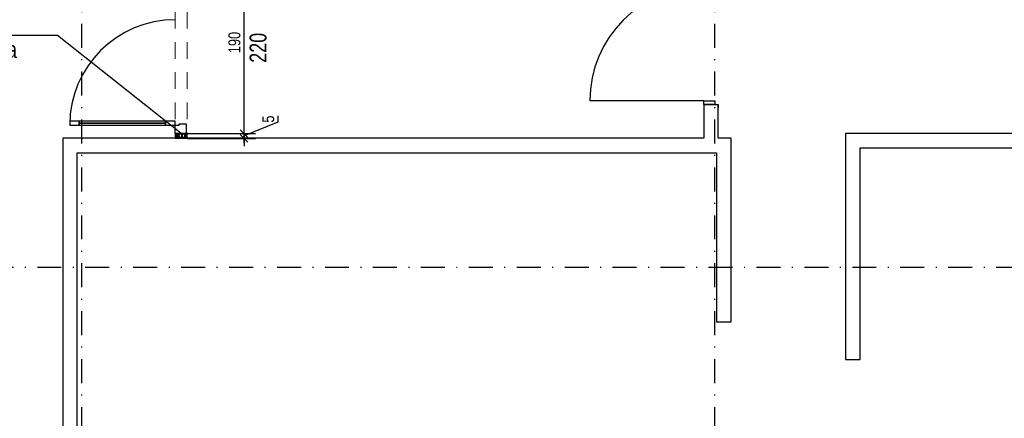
# Model space of a CAD drawing. Header units: metres. Extents: x -6509 to 204, y 32 to 4903.
# Tile 4 of 15: x -4665 to -3638, y 1718 to 2134. Entities that reach past the tile are written whole.
import ezdxf

# ---------------------------------------------------------------- set-up
doc = ezdxf.new("R2010")
doc.units = ezdxf.units.M
doc.header["$LTSCALE"] = 50
doc.header["$MEASUREMENT"] = 0
doc.linetypes.add('DO', pattern=[1, 0.5, -0.24, 0.02, -0.24])
doc.linetypes.add('DP', pattern=[0.63, 0.35, -0.28])
for name, color, linetype in [('BZ_odn', 1, 'Continuous'), ('BZ_osd', 1, 'DO'), ('BZ_txs', 2, 'Continuous'), ('BZ_wym', 1, 'Continuous'), ('k3_projektowane sciany', 2, 'DP'), ('k3_sciany istn', 1, 'DP')]:
    doc.layers.add(name, color=color, linetype=linetype)
doc.styles.add('BIKTS', font='bikromsw.shx', dxfattribs={"width": 0.8})
doc.styles.add('BIKWYM', font='bikromsw.shx', dxfattribs={"width": 0.8})
doc.dimstyles.new('BZ_BGR_50', dxfattribs={"dimscale": 0.5, "dimtxt": 25, "dimasz": 1.666667, "dimexe": 0, "dimexo": 0, "dimgap": 0, "dimtad": 0, "dimdec": 1, "dimrnd": 0.5, "dimzin": 9, "dimdsep": 46, "dimtxsty": 'BIKWYM', "dimblk": 'NONE', "dimcen": 0, "dimse1": 1, "dimse2": 1, "dimclrd": 256, "dimclre": 256, "dimclrt": 7, "dimadec": 0, "dimazin": 0, "dimtfac": 0.033333, "dimtdec": 1, "dimtmove": 0, "dimatfit": 3, "dimldrblk": 'NONE', "dimfxl": 1, "dimtvp": 0.8, "dimtolj": 1, "dimarcsym": 0})
doc.dimstyles.new('BZ_KP_50', dxfattribs={"dimscale": 0.5, "dimtxt": 25, "dimasz": 16, "dimexe": 24, "dimexo": 0, "dimgap": 0, "dimtad": 0, "dimdec": 1, "dimrnd": 0.5, "dimzin": 9, "dimdsep": 46, "dimtxsty": 'BIKWYM', "dimblk": 'ARCHTICK', "dimblk1": 'ARCHTICK', "dimblk2": 'WYM-KP', "dimcen": 0, "dimdle": 20, "dimclrd": 256, "dimclre": 256, "dimclrt": 7, "dimadec": 0, "dimazin": 0, "dimtfac": 0.033333, "dimtdec": 1, "dimtmove": 0, "dimatfit": 3, "dimfxl": 1, "dimtvp": 0.8, "dimtfillclr": 256, "dimtolj": 1, "dimarcsym": 0})

# ---------------------------------------------------------------- blocks, each defined once
blk = doc.blocks.new('_ArchTick')
at = {"color": 0, "linetype": 'ByBlock', "const_width": 0.15}
blk.add_lwpolyline([(-0.5, -0.5), (0.5, 0.5)], dxfattribs=at)
blk = doc.blocks.new('*D289')
at = {"layer": 'BZ_wym', "lineweight": -2}
for p, q in [((-4395.6, 2034.1), (-4395.6, 2027.4)), ((-4395.6, 2027.4), (-4430.9, 2013.1)), ((-4430.9, 2015.6), (-4430.9, 2023.6)), ((-4490.2, 2015.6), (-4418.9, 2015.6)), ((-4430.9, 2015.6), (-4430.9, 2010.6)), ((-4490.2, 2010.6), (-4418.9, 2010.6)), ((-4430.9, 2010.6), (-4430.9, 2002.6))]:
    blk.add_line(p, q, dxfattribs=at)
at = {"layer": 'Defpoints', "color": 0}
for p in [(-4490.2, 2015.6), (-4490.2, 2010.6), (-4430.9, 2010.6)]:
    blk.add_point(p, dxfattribs=at)
at = {"layer": 'BZ_wym', "lineweight": -2, "xscale": 8, "yscale": 8, "zscale": 8}
for p, rotation in [((-4430.9, 2015.6), 270), ((-4430.9, 2010.6), 90)]:
    blk.add_blockref('_ArchTick', p, dxfattribs=dict(at, rotation=rotation))
at = {"layer": 'BZ_wym', "color": 7, "insert": (-4405.6, 2030.7), "char_height": 12.5, "attachment_point": 5, "rotation": 90, "style": 'BIKWYM'}
blk.add_mtext('\\A1;5', dxfattribs=at)
blk = doc.blocks.new('WYM-KP')
blk.add_hatch(color=256).paths.add_polyline_path([(-3, 0, 1), (3, 0, 1)])
blk.add_circle((0, 0), 3)
blk = doc.blocks.new('*D290')
at = {"layer": 'BZ_wym', "lineweight": -2}
for p, q in [((-4430.9, 2005.6), (-4430.9, 2215.6)), ((-4490.2, 2205.6), (-4418.9, 2205.6)), ((-4490.2, 2015.6), (-4418.9, 2015.6))]:
    blk.add_line(p, q, dxfattribs=at)
at = {"layer": 'Defpoints', "color": 0}
for p in [(-4490.2, 2205.6), (-4430.9, 2205.6), (-4490.2, 2015.6)]:
    blk.add_point(p, dxfattribs=at)
at = {"layer": 'BZ_wym', "lineweight": -2, "xscale": 8, "yscale": 8, "zscale": 8}
for p, rotation in [((-4430.9, 2205.6), 90), ((-4430.9, 2015.6), 270)]:
    blk.add_blockref('_ArchTick', p, dxfattribs=dict(at, rotation=rotation))
at = {"layer": 'BZ_wym', "color": 7, "insert": (-4440.9, 2110.6), "char_height": 12.5, "attachment_point": 5, "rotation": 90, "style": 'BIKWYM'}
blk.add_mtext('\\A1;190', dxfattribs=at)
blk = doc.blocks.new('_None')

msp = doc.modelspace()

# ---------------------------------------------------------------- hatches: boundary and pattern name
at = {"layer": 'k3_projektowane sciany', "linetype": 'Continuous'}
h = msp.add_hatch(dxfattribs=at)
h.set_pattern_fill('BATT_INSULATION', color=256, scale=100, style=0, pattern_type=2)
h.set_pattern_definition([(60, (-22352.9468, -1832.603), (-2.5980762, 1.5), []), (120, (-22352.9468, -1832.603), (2.5980762, 1.5), [])])
h.paths.add_polyline_path([(-4500.23, 2010.65), (-4492.73, 2010.65), (-4492.73, 2015.65), (-4500.23, 2015.65)])

# ---------------------------------------------------------------- linework, layer by layer
at = {"layer": 'BZ_osd'}
for p, q in [((-4599.98, 1255.24), (-4599.98, 4555.24)), ((-3939.98, 1255.24), (-3939.98, 3655.24)), ((-2321.46, 1875.85), (-6105.53, 1875.85))]:
    msp.add_line(p, q, dxfattribs=at)
at = {"layer": 'k3_projektowane sciany', "linetype": 'DP', "lineweight": 5}
for p, q in [((-4502.73, 2205.65), (-4502.73, 2015.65)), ((-4490.23, 2205.65), (-4490.23, 2015.65))]:
    msp.add_line(p, q, dxfattribs=at)
at = {"layer": 'k3_projektowane sciany', "color": 252, "linetype": 'Continuous'}
for p, q in [((-4602.73, 2028.45), (-4612.73, 2028.45)), ((-4612.73, 2028.45), (-4612.73, 2024.45)), ((-4612.73, 2024.45), (-4602.73, 2024.45)), ((-4602.73, 2028.45), (-4602.73, 2026.45)), ((-4512.73, 2028.45), (-4602.73, 2028.45)), ((-4602.73, 2024.45), (-4602.73, 2028.45)), ((-4602.73, 2026.45), (-4602.73, 2024.45)), ((-4512.73, 2026.45), (-4602.73, 2026.45)), ((-4602.73, 2026.45), (-4512.73, 2026.45)), ((-4602.73, 2026.45), (-4512.73, 2026.45)), ((-4602.73, 2024.45), (-4512.73, 2024.45)), ((-4512.73, 2026.45), (-4512.73, 2028.45)), ((-4502.73, 2028.45), (-4512.73, 2028.45)), ((-4512.73, 2028.45), (-4512.73, 2024.45)), ((-4512.73, 2024.45), (-4512.73, 2026.45)), ((-4512.73, 2024.45), (-4502.73, 2024.45)), ((-4502.73, 2024.45), (-4502.73, 2028.45)), ((-4502.73, 2015.65), (-4502.73, 2024.45)), ((-4502.73, 2024.45), (-4498.73, 2024.45)), ((-4498.73, 2024.45), (-4498.73, 2025.65)), ((-4498.73, 2025.65), (-4491.23, 2025.65)), ((-4491.23, 2025.65), (-4491.23, 2015.65)), ((-4502.73, 2015.65), (-4501.48, 2015.65)), ((-4502.73, 2015.65), (-4501.48, 2015.65)), ((-4501.48, 2015.65), (-4500.23, 2015.65)), ((-4501.48, 2015.65), (-4500.23, 2015.65)), ((-4492.73, 2015.65), (-4491.48, 2015.65)), ((-4492.73, 2015.65), (-4491.48, 2015.65)), ((-4491.48, 2015.65), (-4491.23, 2015.65)), ((-4491.48, 2015.65), (-4491.23, 2015.65))]:
    msp.add_line(p, q, dxfattribs=at)
at = {"layer": 'k3_projektowane sciany', "linetype": 'Continuous'}
for p, q in [((-4491.23, 2015.65), (-4502.73, 2015.65)), ((-4501.48, 2015.65), (-4501.48, 2010.65)), ((-4500.23, 2015.65), (-4500.23, 2010.65)), ((-4500.23, 2015.65), (-4492.73, 2015.65)), ((-4500.23, 2015.65), (-4492.73, 2015.65)), ((-4492.73, 2010.65), (-4492.73, 2015.65)), ((-4491.48, 2010.65), (-4491.48, 2015.65)), ((-4491.23, 2015.65), (-4490.23, 2015.65))]:
    msp.add_line(p, q, dxfattribs=at)
at = {"layer": 'k3_projektowane sciany', "linetype": 'Continuous', "flags": 128}
for points in [[(-4502.73, 2015.65), (-4502.73, 2010.65)], [(-4490.23, 2010.65), (-4490.23, 2015.65)], [(-4502.73, 2010.65), (-4501.48, 2010.65)], [(-4501.48, 2010.65), (-4500.23, 2010.65)], [(-4500.23, 2010.65), (-4492.73, 2010.65)], [(-4492.73, 2010.65), (-4491.48, 2010.65)], [(-4491.48, 2010.65), (-4490.23, 2010.65)]]:
    msp.add_lwpolyline(points, dxfattribs=at)
at = {"layer": 'k3_projektowane sciany', "color": 252, "linetype": 'Continuous'}
msp.add_arc((-4502.73, 2024.45), 110, 90, 180, dxfattribs=at)
at = {"layer": 'k3_sciany istn', "linetype": 'Continuous'}
for p, q in [((-3951.43, 2049.79), (-4070.23, 2049.79)), ((-3951.43, 2045.79), (-3951.43, 2049.79)), ((-3951.43, 2049.79), (-3939.93, 2049.79)), ((-3951.43, 2045.79), (-3951.43, 2042.09)), ((-3951.43, 2045.79), (-3939.93, 2045.79)), ((-3939.93, 2045.79), (-3951.43, 2045.79)), ((-3951.43, 2045.79), (-3939.93, 2045.79)), ((-3951.43, 2045.79), (-3951.43, 2042.09)), ((-3939.93, 2049.79), (-3939.93, 2045.79)), ((-3939.93, 2045.79), (-3936.43, 2045.79)), ((-3939.93, 2045.79), (-3936.43, 2045.79)), ((-3936.43, 2045.79), (-3936.43, 2042.09)), ((-3936.43, 2045.79), (-3936.43, 2042.09))]:
    msp.add_line(p, q, dxfattribs=at)
at = {"layer": 'k3_sciany istn', "linetype": 'Continuous', "flags": 128}
for points in [[(-3951.43, 2045.79), (-3951.43, 2010.65)], [(-3936.43, 2010.65), (-3936.43, 2045.79)], [(-3616.67, 2015.65), (-3803.48, 2015.65)], [(-3803.48, 2015.65), (-3803.48, 1779.85)], [(-4619.93, 2010.65), (-4619.93, 1361.59)], [(-3951.43, 2010.65), (-4619.93, 2010.65)], [(-3922.98, 2010.65), (-3936.43, 2010.65)], [(-3922.98, 1819.15), (-3922.98, 2010.65)], [(-4604.93, 1361.59), (-4604.93, 1995.65)], [(-4604.93, 1995.65), (-3937.98, 1995.65)], [(-3937.98, 1995.65), (-3937.98, 1819.15)], [(-3788.48, 2000.65), (-3616.67, 2000.65)], [(-3788.48, 1779.85), (-3788.48, 2000.65)], [(-3937.98, 1819.15), (-3922.98, 1819.15)], [(-3803.48, 1779.85), (-3788.48, 1779.85)]]:
    msp.add_lwpolyline(points, dxfattribs=at)
at = {"layer": 'k3_sciany istn', "linetype": 'Continuous'}
msp.add_arc((-3951.43, 2049.79), 118.8, 90, 180, dxfattribs=at)

# ---------------------------------------------------------------- texts
at = {"layer": 'BZ_txs', "style": 'BIKTS', "width": 0.8}
msp.add_text('ściana działowa', height=17.5, dxfattribs=at).set_placement((-4799.92, 2094.49))
msp.add_text('220', height=17.5, rotation=90, dxfattribs=at).set_placement((-4407.58, 2089.49))

# ---------------------------------------------------------------- dimensions: what is measured, and where the dimension line sits
at = {"layer": 'BZ_wym'}
dim = msp.add_linear_dim(base=(-4430.85, 2205.65), p1=(-4490.23, 2015.65), p2=(-4490.23, 2205.65), angle=90, dimstyle='BZ_KP_50', override={"dimdec": 0, "dimrnd": 1, "dimatfit": 1}, dxfattribs=at)
dim.commit()
dim.dimension.update_dxf_attribs({"geometry": '*D290', "text_midpoint": (-4440.85, 2110.65)})
dim = msp.add_linear_dim(base=(-4430.85, 2010.65), p1=(-4490.23, 2015.65), p2=(-4490.23, 2010.65), angle=90, dimstyle='BZ_KP_50', override={"dimdec": 0, "dimrnd": 1, "dimtmove": 1, "dimatfit": 1}, dxfattribs=at)
dim.commit()
dim.dimension.update_dxf_attribs({"geometry": '*D289', "text_midpoint": (-4395.58, 2027.39), "dimtype": 160})

# ---------------------------------------------------------------- leaders
at = {"layer": 'BZ_odn'}
msp.add_leader([(-4496.48, 2015.65), (-4625.59, 2118.11), (-4806.92, 2118.11)], dimstyle='BZ_BGR_50', dxfattribs=at)

doc.saveas('drawing.dxf')
